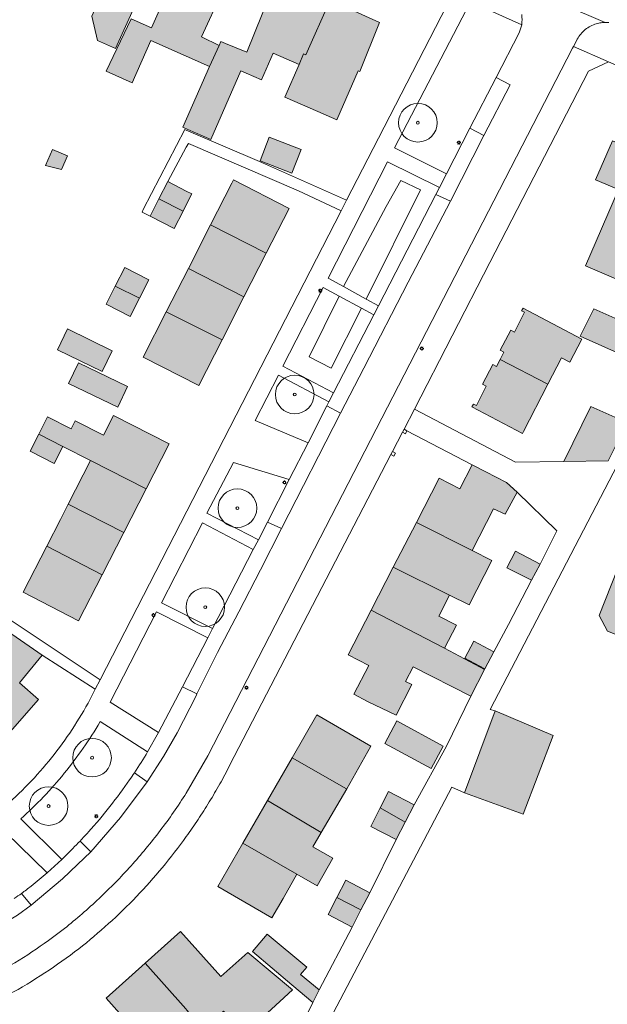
# Model space of a CAD drawing. Header units: metres. Extents: x 187482 to 189800, y 333582 to 335019.
# Tile 57 of 256: x 187978 to 188055, y 334023 to 334151. Entities that reach past the tile are written whole.
import ezdxf

# ---------------------------------------------------------------- set-up
doc = ezdxf.new("R2010")
doc.units = ezdxf.units.M
doc.layers.get('0').update_dxf_attribs({"color": 252, "lineweight": 18})
for name, color, linetype, lineweight in [('B-WE-GR-BEPLANTING_CULTUUR_HEESTERS-GV', 252, 'Continuous', 18), ('B-WE-GR-BOOM-S', 252, 'Continuous', 18), ('B-WE-GR-HAAG-G', 252, 'GR-HAAG1-SO', 18), ('B-WE-IE-MEUBILAIR-S', 252, 'Continuous', 18), ('B-WE-IE-TERREINAFSCHEIDING_KUNSTMATIG_HEKWERK_RASTER-G', 252, 'IE-TERREINAFSCHEIDING_KUNSTMATIG-SO', 18), ('B-WE-IE-TERREINAFSCHEIDING_KUNSTMATIG_MUUR-G', 252, 'IE-TERREINAFSCHEIDING_KUNSTMATIG-SO', 18), ('B-WE-OG-BEBOUWING-GV', 252, 'Continuous', 18), ('B-WE-OG-TERREIN_BEGROEID-GV', 252, 'Continuous', 18), ('B-WE-OG-TERREIN_ERF-GV', 252, 'Continuous', 18), ('B-WE-VH-GESLOTENVERHARDING_ASFALT-GV', 252, 'Continuous', 18), ('B-WE-VH-OPENVERHARDING_BETONSTRAATSTEEN-GV', 252, 'Continuous', 18), ('B-WE-VH-OPENVERHARDING_TEGEL-GV', 252, 'Continuous', 18)]:
    doc.layers.add(name, color=color, linetype=linetype, lineweight=lineweight)
doc.layers.add('B-WE-OG-BEBOUWING-V', color=7, linetype='Continuous', lineweight=18, true_color=0xf0f0f0)
doc.linetypes.add('GR-HAAG1-SO', pattern='A,6,[176,NLCS.SHX,S=0.125,R=0,X=0,Y=0],-2', length=8)
doc.linetypes.add('IE-TERREINAFSCHEIDING_KUNSTMATIG-SO', pattern='A,4,[82,NLCS.SHX,S=0.75,R=90,X=0,Y=0],4,-2', length=10)

# ---------------------------------------------------------------- blocks, each defined once
blk = doc.blocks.new('SIE-MEUBILAIR_PAAL_LICHTMAST-SO')
for points in [[(-0.62, 0), (-1, 0)], [(-0.71, 0.71), (-0.44, 0.44)], [(0, 1), (0, 0.62)], [(0.44, 0.44), (0.71, 0.71)], [(1, 0), (0.62, 0)], [(-0.71, -0.71), (-0.44, -0.44)], [(0, -0.62), (0, -1)], [(0.44, -0.44), (0.71, -0.71)]]:
    blk.add_lwpolyline(points)
blk.add_circle((0, 0), 0.5)
blk = doc.blocks.new('SGR-BOOM_GBKN-SO')
at = {"color": 0, "linetype": 'ByBlock', "lineweight": 18}
for radius in [2, 0.15]:
    blk.add_circle((0, 0), radius, dxfattribs=at)

msp = doc.modelspace()

# ---------------------------------------------------------------- hatches: boundary and pattern name
at = {"layer": 'B-WE-OG-BEBOUWING-V'}
h = msp.add_hatch(color=256, dxfattribs=at)
h.dxf.hatch_style = 1
h.paths.add_polyline_path([(187988.895, 334166.297), (187984.726, 334156.88), (187984.336, 334155.998), (187989.062, 334153.927), (187987.77, 334150.979), (187988.506, 334147.852), (187990.847, 334146.795), (187994.895, 334155.764), (187992.687, 334156.761), (187993.11, 334157.716), (187995.597, 334163.325)], flags=17)
h = msp.add_hatch(color=256, dxfattribs=at)
h.dxf.hatch_style = 1
h.paths.add_polyline_path([(188004.262, 334147.21), (188001.964, 334148.322), (188004.588, 334154.048), (188006.615, 334158.619), (188000.715, 334161.236), (187995.504, 334149.484), (187992.847, 334150.656), (187989.614, 334143.855), (187992.986, 334142.343), (187995.426, 334147.841), (188000, 334145.821), (188003.011, 334144.492)], flags=17)
h = msp.add_hatch(color=256, dxfattribs=at)
h.dxf.hatch_style = 1
h.paths.add_polyline_path([(188015.193, 334146.089), (188015.475, 334145.961), (188018.635, 334153.069), (188011.813, 334156.192), (188007.84, 334146.343), (188005.075, 334147.458), (188004.486, 334147.696), (188004.262, 334147.21), (188003.011, 334144.492), (187999.555, 334136.597), (188000.195, 334136.317), (188003.164, 334135.016), (188007.069, 334143.929), (188007.763, 334143.624), (188009.756, 334142.751), (188011.262, 334146.2), (188014.607, 334144.739)], flags=17)
h = msp.add_hatch(color=256, dxfattribs=at)
h.dxf.hatch_style = 1
h.paths.add_polyline_path([(188018.635, 334153.069), (188015.475, 334145.961), (188015.193, 334146.089), (188014.607, 334144.739), (188012.757, 334140.48), (188017.022, 334138.628), (188019.495, 334137.554), (188022.254, 334143.909), (188022.465, 334143.824), (188025.011, 334150.151)], flags=17)
h = msp.add_hatch(color=256, dxfattribs=at)
h.dxf.hatch_style = 1
h.paths.add_polyline_path([(188010.747, 334135.339), (188009.544, 334132.263), (188013.687, 334130.643), (188014.89, 334133.719)], flags=17)
h = msp.add_hatch(color=256, dxfattribs=at)
h.dxf.hatch_style = 1
h.paths.add_polyline_path([(188057.175, 334116.313), (188058.665, 334119.648), (188060.264, 334123.127), (188062.7, 334123.69), (188061.478, 334125.871), (188064.588, 334132.903), (188060.641, 334134.667), (188059.852, 334132.837), (188055.187, 334134.865), (188053.004, 334129.818), (188055.959, 334128.539), (188051.692, 334118.673), (188053.528, 334117.879), (188057.137, 334116.329)], flags=17)
h = msp.add_hatch(color=256, dxfattribs=at)
h.dxf.hatch_style = 1
h.paths.add_polyline_path([(187982.672, 334133.739), (187981.781, 334131.648), (187983.824, 334131.12), (187984.622, 334132.908)], flags=17)
h = msp.add_hatch(color=256, dxfattribs=at)
h.dxf.hatch_style = 1
h.paths.add_polyline_path([(187997.587, 334129.563), (187996.456, 334127.333), (187999.582, 334125.749), (188000, 334126.573), (188000.713, 334127.978), (188000, 334128.34)], flags=17)
h = msp.add_hatch(color=256, dxfattribs=at)
h.dxf.hatch_style = 1
h.paths.add_polyline_path([(188003.147, 334123.978), (188010.349, 334120.299), (188013.312, 334126.107), (188006.107, 334129.782), (188005.894, 334129.364)], flags=17)
h = msp.add_hatch(color=256, dxfattribs=at)
h.dxf.hatch_style = 1
h.paths.add_polyline_path([(187996.456, 334127.333), (187995.323, 334125.1), (187998.448, 334123.514), (187999.582, 334125.749)], flags=17)
h = msp.add_hatch(color=256, dxfattribs=at)
h.dxf.hatch_style = 1
h.paths.add_polyline_path([(188010.349, 334120.299), (188003.147, 334123.978), (188000.267, 334118.329), (188007.467, 334114.652)], flags=17)
h = msp.add_hatch(color=256, dxfattribs=at)
h.dxf.hatch_style = 1
h.paths.add_polyline_path([(187990.803, 334116.037), (187993.934, 334114.465), (187995.143, 334116.853), (187992.018, 334118.435)], flags=17)
h = msp.add_hatch(color=256, dxfattribs=at)
h.dxf.hatch_style = 1
h.paths.add_polyline_path([(187997.407, 334112.72), (188004.631, 334109.092), (188007.467, 334114.652), (188000.267, 334118.329)], flags=17)
h = msp.add_hatch(color=256, dxfattribs=at)
h.dxf.hatch_style = 1
h.paths.add_polyline_path([(187993.934, 334114.465), (187990.803, 334116.037), (187989.622, 334113.704), (187992.748, 334112.122)], flags=17)
h = msp.add_hatch(color=256, dxfattribs=at)
h.dxf.hatch_style = 1
h.paths.add_polyline_path([(188004.631, 334109.092), (187997.407, 334112.72), (187994.421, 334106.864), (188001.62, 334103.191)], flags=17)
h = msp.add_hatch(color=256, dxfattribs=at)
h.dxf.hatch_style = 1
h.paths.add_polyline_path([(188046.833, 334103.352), (188048.577, 334106.737), (188049.656, 334106.178), (188051.215, 334109.19), (188043.61, 334113.2), (188043.426, 334112.851), (188043.806, 334112.65), (188042.481, 334110.094), (188042.012, 334110.341), (188040.649, 334107.747), (188041.118, 334107.5), (188040.635, 334106.564)], flags=17)
h = msp.add_hatch(color=256, dxfattribs=at)
h.dxf.hatch_style = 1
h.paths.add_polyline_path([(188059.015, 334106), (188060.14, 334109.822), (188052.788, 334113.094), (188051.014, 334109.549)], flags=17)
h = msp.add_hatch(color=256, dxfattribs=at)
h.dxf.hatch_style = 1
h.paths.add_polyline_path([(187989.103, 334104.995), (187990.408, 334107.676), (187984.626, 334110.492), (187983.321, 334107.812)], flags=17)
h = msp.add_hatch(color=256, dxfattribs=at)
h.dxf.hatch_style = 1
h.paths.add_polyline_path([(187991.115, 334100.374), (187992.399, 334103.059), (187986.029, 334106.103), (187984.746, 334103.418)], flags=17)
h = msp.add_hatch(color=256, dxfattribs=at)
h.dxf.hatch_style = 1
h.paths.add_polyline_path([(188046.833, 334103.352), (188040.635, 334106.564), (188040.16, 334105.643), (188039.69, 334105.888), (188038.369, 334103.353), (188038.839, 334103.108), (188037.562, 334100.568), (188037.182, 334100.769), (188036.998, 334100.42), (188043.545, 334096.968), (188043.669, 334097.208)], flags=17)
h = msp.add_hatch(color=256, dxfattribs=at)
h.dxf.hatch_style = 1
h.paths.add_polyline_path([(188054.648, 334093.405), (188056.963, 334098.101), (188057.042, 334098.385), (188052.388, 334100.472), (188048.885, 334093.323)], flags=17)
h = msp.add_hatch(color=256, dxfattribs=at)
h.dxf.hatch_style = 1
h.paths.add_polyline_path([(187994.794, 334089.811), (187997.768, 334095.625), (187990.575, 334099.305), (187989.259, 334096.731), (187985.609, 334098.598), (187985.08, 334097.566), (187982.044, 334099.119), (187980.906, 334096.893), (187984.022, 334095.299), (187987.592, 334093.472)], flags=17)
h = msp.add_hatch(color=256, dxfattribs=at)
h.dxf.hatch_style = 1
h.paths.add_polyline_path([(187984.022, 334095.299), (187980.906, 334096.893), (187979.767, 334094.667), (187982.883, 334093.073)], flags=17)
h = msp.add_hatch(color=256, dxfattribs=at)
h.dxf.hatch_style = 1
h.paths.add_polyline_path([(187991.903, 334084.158), (187994.794, 334089.811), (187987.592, 334093.472), (187984.7, 334087.819)], flags=17)
h = msp.add_hatch(color=256, dxfattribs=at)
h.dxf.hatch_style = 1
h.paths.add_polyline_path([(188029.8, 334085.459), (188037.04, 334081.819), (188039.795, 334087.217), (188041.299, 334086.519), (188042.842, 334089.364), (188041.475, 334090.616), (188038.794, 334091.987), (188037.008, 334092.909), (188035.403, 334089.799), (188032.746, 334091.169)], flags=17)
h = msp.add_hatch(color=256, dxfattribs=at)
h.dxf.hatch_style = 1
h.paths.add_polyline_path([(187991.903, 334084.158), (187984.7, 334087.819), (187983.687, 334085.839), (187981.92, 334082.386), (187989.1, 334078.679)], flags=17)
h = msp.add_hatch(color=256, dxfattribs=at)
h.dxf.hatch_style = 1
h.paths.add_polyline_path([(188113.873, 334064.614), (188110.093, 334067.147), (188060.587, 334086.856), (188059.021, 334087.48), (188053.468, 334073.403), (188054.529, 334071.395), (188071.545, 334064.64), (188075.67, 334063.055), (188075.011, 334061.383), (188077.512, 334061.006), (188081.072, 334059.641), (188085.601, 334056.617), (188087.698, 334055.216), (188086.941, 334054.176), (188088.793, 334052.934), (188095.319, 334048.556), (188099.18, 334045.996), (188099.269, 334045.937), (188099.437, 334045.825), (188099.595, 334046.052), (188099.344, 334046.239), (188104.216, 334053.299), (188105.495, 334052.414)], flags=17)
h = msp.add_hatch(color=256, dxfattribs=at)
h.dxf.hatch_style = 1
h.paths.add_polyline_path([(188029.8, 334085.459), (188026.802, 334079.648), (188034.08, 334076.033), (188036.628, 334074.768), (188039.579, 334080.542), (188037.04, 334081.819)], flags=17)
h = msp.add_hatch(color=256, dxfattribs=at)
h.dxf.hatch_style = 1
h.paths.add_polyline_path([(187989.1, 334078.679), (187981.92, 334082.386), (187978.861, 334076.406), (187986.055, 334072.726)], flags=17)
h = msp.add_hatch(color=256, dxfattribs=at)
h.dxf.hatch_style = 1
h.paths.add_polyline_path([(188044.715, 334077.96), (188045.812, 334080.061), (188042.638, 334081.729), (188041.506, 334079.573)], flags=17)
h = msp.add_hatch(color=256, dxfattribs=at)
h.dxf.hatch_style = 1
h.paths.add_polyline_path([(188033.457, 334069.186), (188034.998, 334072.145), (188032.691, 334073.304), (188034.08, 334076.033), (188026.802, 334079.648), (188023.945, 334074.11)], flags=17)
h = msp.add_hatch(color=256, dxfattribs=at)
h.dxf.hatch_style = 1
h.paths.add_polyline_path([(188023.945, 334074.11), (188020.965, 334068.334), (188023.618, 334066.953), (188021.688, 334063.213), (188023.474, 334062.291), (188027.196, 334060.52), (188029.191, 334064.46), (188028.399, 334064.876), (188029.366, 334066.776), (188036.832, 334062.949), (188038.638, 334066.431), (188033.457, 334069.186)], flags=17)
h = msp.add_hatch(color=256, dxfattribs=at)
h.dxf.hatch_style = 1
h.paths.add_polyline_path([(187970.498, 334062.938), (187976.605, 334057.651), (187980.854, 334062.531), (187978.393, 334064.673), (187981.327, 334068.286), (187974, 334073.297), (187971.563, 334070.285), (187974.634, 334067.688)], flags=17)
h = msp.add_hatch(color=256, dxfattribs=at)
h.dxf.hatch_style = 1
h.paths.add_polyline_path([(188039.84, 334068.698), (188037.221, 334070.079), (188036.054, 334067.867), (188038.669, 334066.489)], flags=17)
h = msp.add_hatch(color=256, dxfattribs=at)
h.dxf.hatch_style = 1
h.paths.add_polyline_path([(188020.792, 334050.947), (188023.915, 334056.494), (188023.912, 334056.496), (188016.915, 334060.536), (188013.713, 334054.991), (188020.732, 334050.984)], flags=17)
h = msp.add_hatch(color=256, dxfattribs=at)
h.dxf.hatch_style = 1
h.paths.add_polyline_path([(188036.027, 334050.461), (188043.63, 334047.688), (188047.492, 334057.872), (188040.001, 334061.067)], flags=17)
h = msp.add_hatch(color=256, dxfattribs=at)
h.dxf.hatch_style = 1
h.paths.add_polyline_path([(188033.267, 334056.484), (188027.277, 334059.752), (188025.699, 334056.822), (188031.707, 334053.587)], flags=17)
h = msp.add_hatch(color=256, dxfattribs=at)
h.dxf.hatch_style = 1
h.paths.add_polyline_path([(188010.507, 334049.438), (188017.465, 334045.322), (188020.792, 334050.947), (188020.732, 334050.984), (188013.713, 334054.991)], flags=17)
h = msp.add_hatch(color=256, dxfattribs=at)
h.dxf.hatch_style = 1
h.paths.add_polyline_path([(188025.097, 334048.491), (188028.328, 334046.646), (188029.513, 334048.903), (188026.171, 334050.602)], flags=17)
h = msp.add_hatch(color=256, dxfattribs=at)
h.dxf.hatch_style = 1
h.paths.add_polyline_path([(188010.507, 334049.438), (188007.334, 334043.945), (188014.329, 334039.9), (188016.927, 334038.398), (188018.981, 334041.984), (188016.401, 334043.477), (188017.465, 334045.322)], flags=17)
h = msp.add_hatch(color=256, dxfattribs=at)
h.dxf.hatch_style = 1
h.paths.add_polyline_path([(188028.328, 334046.646), (188025.097, 334048.491), (188023.88, 334046.1), (188027.164, 334044.429)], flags=17)
h = msp.add_hatch(color=256, dxfattribs=at)
h.dxf.hatch_style = 1
h.paths.add_polyline_path([(188007.334, 334043.945), (188004.079, 334038.307), (188011.085, 334034.262), (188012.544, 334036.792), (188014.329, 334039.9)], flags=17)
h = msp.add_hatch(color=256, dxfattribs=at)
h.dxf.hatch_style = 1
h.paths.add_polyline_path([(188019.506, 334036.899), (188022.614, 334035.288), (188023.768, 334037.514), (188020.658, 334039.125)], flags=17)
h = msp.add_hatch(color=256, dxfattribs=at)
h.dxf.hatch_style = 1
h.paths.add_polyline_path([(188019.506, 334036.899), (188018.357, 334034.679), (188021.464, 334033.069), (188022.614, 334035.288)], flags=17)
h = msp.add_hatch(color=256, dxfattribs=at)
h.dxf.hatch_style = 1
h.paths.add_polyline_path([(187994.677, 334028.403), (187999.947, 334022.486), (188000.083, 334022.334), (188001.579, 334020.545), (188002.154, 334019.858), (188004.822, 334022.176), (188007.668, 334019.025), (188009.555, 334020.726), (188009.381, 334020.915), (188013.741, 334024.936), (188007.956, 334029.785), (188004.463, 334026.658), (187999.242, 334032.489)], flags=17)
h = msp.add_hatch(color=256, dxfattribs=at)
h.dxf.hatch_style = 1
h.paths.add_polyline_path([(188016.387, 334023.318), (188017.187, 334024.93), (188014.799, 334026.941), (188015.591, 334027.881), (188010.491, 334032.153), (188008.582, 334029.891), (188013.673, 334025.604)], flags=17)
h = msp.add_hatch(color=256, dxfattribs=at)
h.dxf.hatch_style = 1
h.paths.add_polyline_path([(187994.677, 334028.403), (187989.602, 334023.859), (187994.769, 334018.088), (187991.735, 334015.293), (187992.415, 334014.281), (187996.241, 334007.65), (187996.429, 334007.807), (187998.61, 334009.629), (188000, 334010.79), (188000.893, 334011.536), (188000, 334012.56), (187996.748, 334016.289), (188000, 334019.153), (188001.579, 334020.545), (188000.083, 334022.334), (187999.947, 334022.486)], flags=17)

# ---------------------------------------------------------------- linework, layer by layer
at = {"layer": 'B-WE-GR-BEPLANTING_CULTUUR_HEESTERS-GV', "flags": 128}
for points in [[(188023.313, 334114.372), (188030.322, 334128.51), (188027.791, 334129.716), (188025.863, 334126.341), (188020.378, 334115.984)], [(188019.813, 334114.726), (188015.92, 334106.878), (188018.753, 334105.431), (188022.667, 334113.199)]]:
    msp.add_lwpolyline(points, close=True, dxfattribs=at)
at = {"layer": 'B-WE-GR-HAAG-G', "ltscale": 0.2, "flags": 128}
msp.add_lwpolyline([(188039.317, 334119.089), (188052.08, 334143.858), (188054.678, 334145.073), (188072.338, 334137.394)], dxfattribs=at)
at = {"layer": 'B-WE-IE-TERREINAFSCHEIDING_KUNSTMATIG_HEKWERK_RASTER-G', "ltscale": 0.2, "flags": 128}
msp.add_lwpolyline([(188020.758, 334127.169), (188024.875, 334135.174)], dxfattribs=at)
at = {"layer": 'B-WE-IE-TERREINAFSCHEIDING_KUNSTMATIG_MUUR-G', "ltscale": 0.2, "flags": 128}
for points in [[(188028.002, 334097.123), (188028.195, 334097.504), (188028.576, 334097.311)], [(188028.576, 334097.311), (188028.383, 334096.93), (188028.002, 334097.123)], [(188026.697, 334094.615), (188027.078, 334094.411), (188026.874, 334094.03), (188026.493, 334094.234)], [(188026.493, 334094.234), (188026.697, 334094.615)]]:
    msp.add_lwpolyline(points, dxfattribs=at)
at = {"layer": 'B-WE-OG-BEBOUWING-GV', "flags": 128}
for points in [[(187988.895, 334166.297), (187984.726, 334156.88), (187984.336, 334155.998), (187989.062, 334153.927), (187987.77, 334150.979), (187988.506, 334147.852), (187990.847, 334146.795), (187994.895, 334155.764), (187992.687, 334156.761), (187993.11, 334157.716), (187995.597, 334163.325)], [(188004.262, 334147.21), (188001.964, 334148.322), (188004.588, 334154.048), (188006.615, 334158.619), (188000.715, 334161.236), (187995.504, 334149.484), (187992.847, 334150.656), (187989.614, 334143.855), (187992.986, 334142.343), (187995.426, 334147.841), (188000, 334145.821), (188003.011, 334144.492)], [(188015.193, 334146.089), (188015.475, 334145.961), (188018.635, 334153.069), (188011.813, 334156.192), (188007.84, 334146.343), (188005.075, 334147.458), (188004.486, 334147.696), (188004.262, 334147.21), (188003.011, 334144.492), (187999.555, 334136.597), (188000.195, 334136.317), (188003.164, 334135.016), (188007.069, 334143.929), (188007.763, 334143.624), (188009.756, 334142.751), (188011.262, 334146.2), (188014.607, 334144.739)], [(188018.635, 334153.069), (188015.475, 334145.961), (188015.193, 334146.089), (188014.607, 334144.739), (188012.757, 334140.48), (188017.022, 334138.628), (188019.495, 334137.554), (188022.254, 334143.909), (188022.465, 334143.824), (188025.011, 334150.151)], [(188010.747, 334135.339), (188009.544, 334132.263), (188013.687, 334130.643), (188014.89, 334133.719)], [(188057.175, 334116.313), (188058.665, 334119.648), (188060.264, 334123.127), (188062.7, 334123.69), (188061.478, 334125.871), (188064.588, 334132.903), (188060.641, 334134.667), (188059.852, 334132.837), (188055.187, 334134.865), (188053.004, 334129.818), (188055.959, 334128.539), (188051.692, 334118.673), (188053.528, 334117.879), (188057.137, 334116.329)], [(187982.672, 334133.739), (187981.781, 334131.648), (187983.824, 334131.12), (187984.622, 334132.908)], [(187997.587, 334129.563), (187996.456, 334127.333), (187999.582, 334125.749), (188000, 334126.573), (188000.713, 334127.978), (188000, 334128.34)], [(188003.147, 334123.978), (188010.349, 334120.299), (188013.312, 334126.107), (188006.107, 334129.782), (188005.894, 334129.364)], [(187996.456, 334127.333), (187995.323, 334125.1), (187998.448, 334123.514), (187999.582, 334125.749)], [(188010.349, 334120.299), (188003.147, 334123.978), (188000.267, 334118.329), (188007.467, 334114.652)], [(187990.803, 334116.037), (187993.934, 334114.465), (187995.143, 334116.853), (187992.018, 334118.435)], [(187997.407, 334112.72), (188004.631, 334109.092), (188007.467, 334114.652), (188000.267, 334118.329)], [(187993.934, 334114.465), (187990.803, 334116.037), (187989.622, 334113.704), (187992.748, 334112.122)], [(188004.631, 334109.092), (187997.407, 334112.72), (187994.421, 334106.864), (188001.62, 334103.191)], [(188046.833, 334103.352), (188048.577, 334106.737), (188049.656, 334106.178), (188051.215, 334109.19), (188043.61, 334113.2), (188043.426, 334112.851), (188043.806, 334112.65), (188042.481, 334110.094), (188042.012, 334110.341), (188040.649, 334107.747), (188041.118, 334107.5), (188040.635, 334106.564)], [(188059.015, 334106), (188060.14, 334109.822), (188052.788, 334113.094), (188051.014, 334109.549)], [(187989.103, 334104.995), (187990.408, 334107.676), (187984.626, 334110.492), (187983.321, 334107.812)], [(187991.115, 334100.374), (187992.399, 334103.059), (187986.029, 334106.103), (187984.746, 334103.418)], [(188046.833, 334103.352), (188040.635, 334106.564), (188040.16, 334105.643), (188039.69, 334105.888), (188038.369, 334103.353), (188038.839, 334103.108), (188037.562, 334100.568), (188037.182, 334100.769), (188036.998, 334100.42), (188043.545, 334096.968), (188043.669, 334097.208)], [(188054.648, 334093.405), (188056.963, 334098.101), (188057.042, 334098.385), (188052.388, 334100.472), (188048.885, 334093.323)], [(187994.794, 334089.811), (187997.768, 334095.625), (187990.575, 334099.305), (187989.259, 334096.731), (187985.609, 334098.598), (187985.08, 334097.566), (187982.044, 334099.119), (187980.906, 334096.893), (187984.022, 334095.299), (187987.592, 334093.472)], [(187984.022, 334095.299), (187980.906, 334096.893), (187979.767, 334094.667), (187982.883, 334093.073)], [(187991.903, 334084.158), (187994.794, 334089.811), (187987.592, 334093.472), (187984.7, 334087.819)], [(188029.8, 334085.459), (188037.04, 334081.819), (188039.795, 334087.217), (188041.299, 334086.519), (188042.842, 334089.364), (188041.475, 334090.616), (188038.794, 334091.987), (188037.008, 334092.909), (188035.403, 334089.799), (188032.746, 334091.169)], [(187991.903, 334084.158), (187984.7, 334087.819), (187983.687, 334085.839), (187981.92, 334082.386), (187989.1, 334078.679)], [(188113.873, 334064.614), (188110.093, 334067.147), (188060.587, 334086.856), (188059.021, 334087.48), (188053.468, 334073.403), (188054.529, 334071.395), (188071.545, 334064.64), (188075.67, 334063.055), (188075.011, 334061.383), (188077.512, 334061.006), (188081.072, 334059.641), (188085.601, 334056.617), (188087.698, 334055.216), (188086.941, 334054.176), (188088.793, 334052.934), (188095.319, 334048.556), (188099.18, 334045.996), (188099.269, 334045.937), (188099.437, 334045.825), (188099.595, 334046.052), (188099.344, 334046.239), (188104.216, 334053.299), (188105.495, 334052.414)], [(188029.8, 334085.459), (188026.802, 334079.648), (188034.08, 334076.033), (188036.628, 334074.768), (188039.579, 334080.542), (188037.04, 334081.819)], [(187989.1, 334078.679), (187981.92, 334082.386), (187978.861, 334076.406), (187986.055, 334072.726)], [(188044.715, 334077.96), (188045.812, 334080.061), (188042.638, 334081.729), (188041.506, 334079.573)], [(188033.457, 334069.186), (188034.998, 334072.145), (188032.691, 334073.304), (188034.08, 334076.033), (188026.802, 334079.648), (188023.945, 334074.11)], [(188023.945, 334074.11), (188020.965, 334068.334), (188023.618, 334066.953), (188021.688, 334063.213), (188023.474, 334062.291), (188027.196, 334060.52), (188029.191, 334064.46), (188028.399, 334064.876), (188029.366, 334066.776), (188036.832, 334062.949), (188038.638, 334066.431), (188033.457, 334069.186)], [(187970.498, 334062.938), (187976.605, 334057.651), (187980.854, 334062.531), (187978.393, 334064.673), (187981.327, 334068.286), (187974, 334073.297), (187971.563, 334070.285), (187974.634, 334067.688)], [(188039.84, 334068.698), (188037.221, 334070.079), (188036.054, 334067.867), (188038.669, 334066.489)], [(188020.792, 334050.947), (188023.915, 334056.494), (188023.912, 334056.496), (188016.915, 334060.536), (188013.713, 334054.991), (188020.732, 334050.984)], [(188036.027, 334050.461), (188043.63, 334047.688), (188047.492, 334057.872), (188040.001, 334061.067)], [(188033.267, 334056.484), (188027.277, 334059.752), (188025.699, 334056.822), (188031.707, 334053.587)], [(188010.507, 334049.438), (188017.465, 334045.322), (188020.792, 334050.947), (188020.732, 334050.984), (188013.713, 334054.991)], [(188025.097, 334048.491), (188028.328, 334046.646), (188029.513, 334048.903), (188026.171, 334050.602)], [(188010.507, 334049.438), (188007.334, 334043.945), (188014.329, 334039.9), (188016.927, 334038.398), (188018.981, 334041.984), (188016.401, 334043.477), (188017.465, 334045.322)], [(188028.328, 334046.646), (188025.097, 334048.491), (188023.88, 334046.1), (188027.164, 334044.429)], [(188007.334, 334043.945), (188004.079, 334038.307), (188011.085, 334034.262), (188012.544, 334036.792), (188014.329, 334039.9)], [(188019.506, 334036.899), (188022.614, 334035.288), (188023.768, 334037.514), (188020.658, 334039.125)], [(188019.506, 334036.899), (188018.357, 334034.679), (188021.464, 334033.069), (188022.614, 334035.288)], [(187994.677, 334028.403), (187999.947, 334022.486), (188000.083, 334022.334), (188001.579, 334020.545), (188002.154, 334019.858), (188004.822, 334022.176), (188007.668, 334019.025), (188009.555, 334020.726), (188009.381, 334020.915), (188013.741, 334024.936), (188007.956, 334029.785), (188004.463, 334026.658), (187999.242, 334032.489)], [(188016.387, 334023.318), (188017.187, 334024.93), (188014.799, 334026.941), (188015.591, 334027.881), (188010.491, 334032.153), (188008.582, 334029.891), (188013.673, 334025.604)], [(187994.677, 334028.403), (187989.602, 334023.859), (187994.769, 334018.088), (187991.735, 334015.293), (187992.415, 334014.281), (187996.241, 334007.65), (187996.429, 334007.807), (187998.61, 334009.629), (188000, 334010.79), (188000.893, 334011.536), (188000, 334012.56), (187996.748, 334016.289), (188000, 334019.153), (188001.579, 334020.545), (188000.083, 334022.334), (187999.947, 334022.486)]]:
    msp.add_lwpolyline(points, close=True, dxfattribs=at)
at = {"layer": 'B-WE-OG-TERREIN_BEGROEID-GV', "flags": 128}
for points in [[(188043.431, 334149.882), (188036.787, 334152.822), (188026.954, 334133.93), (188033.688, 334130.558), (188036.732, 334136.473), (188040.123, 334143.063), (188043.099, 334148.846)], [(188020.378, 334115.984), (188025.863, 334126.341), (188027.791, 334129.716), (188030.322, 334128.51), (188023.313, 334114.372), (188024.9, 334113.501), (188032.295, 334127.891), (188032.771, 334128.817), (188026.055, 334132.116), (188018.385, 334117.078)], [(188022.667, 334113.199), (188018.753, 334105.431), (188015.92, 334106.878), (188019.813, 334114.726), (188017.721, 334115.846), (188012.513, 334105.675), (188019.071, 334102.235), (188024.281, 334112.335)], [(188018.472, 334101.047), (188011.929, 334104.496), (188008.907, 334098.636), (188015.773, 334095.767), (188018.21, 334100.534)], [(188013.333, 334091.017), (188006.124, 334093.21), (188002.663, 334086.656), (188009.333, 334083.22), (188010.506, 334085.506)], [(188003.404, 334071.7), (188008.672, 334081.963), (188002.092, 334085.412), (187996.798, 334075.056)], [(188002.795, 334070.493), (187996.153, 334073.865), (187990.157, 334062.191), (187996.419, 334058.244), (187999.509, 334064.181)]]:
    msp.add_lwpolyline(points, close=True, dxfattribs=at)
at = {"layer": 'B-WE-OG-TERREIN_BEGROEID-GV'}
for points in [[(187988.839, 334059.665, -0.0197443), (187986.647, 334056.23)], [(187986.647, 334056.23, -0.0192919), (187984.194, 334052.977)], [(187993.283, 334053.055, 0.011834), (187994.987, 334055.742)], [(187984.194, 334052.977, -0.0194836), (187981.494, 334049.925)], [(187992.656, 334052.131, 0.0047109), (187993.283, 334053.055)], [(187990.099, 334048.676, 0.0159598), (187992.656, 334052.131)], [(187981.494, 334049.925, -0.0194447), (187978.565, 334047.094)], [(187987.326, 334045.392, 0.0160258), (187990.099, 334048.676)], [(187986.235, 334044.21, 0.0064305), (187987.326, 334045.392)], [(187984.349, 334042.292, 0.0100021), (187986.235, 334044.21)], [(187979.902, 334038.372, 0.0149554), (187981.986, 334040.097)], [(187978.654, 334037.431, 0.0084495), (187979.902, 334038.372)], [(187977.723, 334036.769, 0.0064046), (187978.654, 334037.431)]]:
    msp.add_lwpolyline(points, format="xyb", dxfattribs=at)
at = {"layer": 'B-WE-OG-TERREIN_BEGROEID-GV', "flags": 128}
for points in [[(187994.987, 334055.742), (187988.839, 334059.665)], [(187978.565, 334047.094), (187983.866, 334041.84), (187984.349, 334042.292)], [(187981.986, 334040.097), (187976.623, 334045.304)]]:
    msp.add_lwpolyline(points, dxfattribs=at)
at = {"layer": 'B-WE-OG-TERREIN_ERF-GV', "flags": 128}
for points in [[(188018.635, 334153.069), (188025.011, 334150.151), (188022.465, 334143.824), (188022.254, 334143.909), (188019.495, 334137.554), (188017.022, 334138.628), (188012.757, 334140.48), (188014.607, 334144.739), (188011.262, 334146.2), (188009.756, 334142.751), (188007.763, 334143.624), (188007.069, 334143.929), (188003.164, 334135.016), (188000.195, 334136.317), (187999.555, 334136.597), (188003.011, 334144.492), (188000, 334145.821), (187995.426, 334147.841), (187992.986, 334142.343), (187989.614, 334143.855), (187992.847, 334150.656), (187995.504, 334149.484), (188000.715, 334161.236)], [(187994.895, 334155.764), (187990.847, 334146.795), (187988.506, 334147.852), (187987.77, 334150.979)], [(188004.588, 334154.048), (188001.964, 334148.322), (188004.262, 334147.21), (188004.486, 334147.696), (188005.075, 334147.458), (188007.84, 334146.343), (188011.813, 334156.192)], [(187977.078, 334072.92), (187988.825, 334065.071), (188020.045, 334125.782), (188014.518, 334128.362), (188000.264, 334134.522), (188000, 334134.034), (187997.587, 334129.563), (188000, 334128.34), (188000.713, 334127.978), (188000, 334126.573), (187999.582, 334125.749), (187998.448, 334123.514), (187995.323, 334125.1), (187994.271, 334125.634), (187994.432, 334125.951), (187999.826, 334136.296), (188000, 334136.224), (188009.478, 334132.179), (188020.758, 334127.169), (188024.875, 334135.174), (188034.461, 334153.815)], [(188054.678, 334145.073), (188052.08, 334143.858), (188039.317, 334119.089), (188029.546, 334100.126), (188042.642, 334093.234), (188048.885, 334093.323), (188052.388, 334100.472), (188057.042, 334098.385)], [(188054.648, 334093.405), (188048.885, 334093.323), (188042.642, 334093.234), (188029.546, 334100.126), (188028.195, 334097.504), (188028.576, 334097.311), (188037.008, 334092.909), (188038.794, 334091.987), (188041.475, 334090.616), (188042.842, 334089.364), (188047.999, 334084.343), (188045.812, 334080.061), (188044.715, 334077.96), (188041.718, 334072.24), (188039.84, 334068.698), (188038.669, 334066.489), (188038.638, 334066.431), (188036.832, 334062.949), (188033.706, 334056.507), (188029.513, 334048.903), (188028.328, 334046.646), (188027.164, 334044.429), (188023.768, 334037.514), (188022.614, 334035.288), (188021.464, 334033.069), (188017.187, 334024.93), (188016.387, 334023.318), (188005.893, 334002.019)], [(188005.893, 334002.019), (188016.387, 334023.318), (188013.673, 334025.604), (188008.582, 334029.891), (188010.491, 334032.153), (188015.591, 334027.881), (188014.799, 334026.941), (188017.187, 334024.93), (188021.464, 334033.069), (188018.357, 334034.679), (188019.506, 334036.899), (188020.658, 334039.125), (188023.768, 334037.514), (188027.164, 334044.429), (188023.88, 334046.1), (188025.097, 334048.491), (188026.171, 334050.602), (188029.513, 334048.903), (188033.706, 334056.507), (188036.832, 334062.949), (188029.366, 334066.776), (188028.399, 334064.876), (188029.191, 334064.46), (188027.196, 334060.52), (188023.474, 334062.291), (188021.688, 334063.213), (188023.618, 334066.953), (188020.965, 334068.334), (188023.945, 334074.11), (188026.802, 334079.648), (188029.8, 334085.459), (188032.746, 334091.169), (188035.403, 334089.799), (188037.008, 334092.909), (188028.576, 334097.311), (188028.195, 334097.504), (188028.002, 334097.123), (188026.697, 334094.615), (188026.493, 334094.234), (188005.611, 334053.975)], [(188018.577, 334021.11), (188034.387, 334051.194), (188036.027, 334050.461), (188040.001, 334061.067), (188039.372, 334061.254), (188055.823, 334092.914)], [(188055.823, 334092.914), (188039.372, 334061.254), (188040.001, 334061.067), (188047.492, 334057.872), (188043.63, 334047.688), (188036.027, 334050.461), (188034.387, 334051.194), (188018.577, 334021.11)], [(188054.529, 334071.395), (188053.468, 334073.403), (188059.021, 334087.48)], [(187988.063, 334063.59), (187988.2, 334063.856), (187981.327, 334068.286), (187978.393, 334064.673), (187980.854, 334062.531), (187976.605, 334057.651)], [(187994.769, 334018.088), (187989.602, 334023.859), (187994.677, 334028.403), (187999.242, 334032.489), (188004.463, 334026.658), (188007.956, 334029.785), (188013.741, 334024.936), (188009.381, 334020.915)]]:
    msp.add_lwpolyline(points, dxfattribs=at)
for points in [[(187995.323, 334125.1), (187996.456, 334127.333), (187997.587, 334129.563), (188000, 334134.034), (188000.264, 334134.522), (188014.518, 334128.362), (188020.045, 334125.782), (188020.758, 334127.169), (188009.478, 334132.179), (188000, 334136.224), (187999.826, 334136.296), (187994.432, 334125.951), (187994.271, 334125.634)], [(188014.89, 334133.719), (188013.687, 334130.643), (188009.544, 334132.263), (188010.747, 334135.339)], [(188055.959, 334128.539), (188053.004, 334129.818), (188055.187, 334134.865), (188059.852, 334132.837), (188060.641, 334134.667), (188064.588, 334132.903), (188061.478, 334125.871), (188062.7, 334123.69), (188060.264, 334123.127), (188058.665, 334119.648), (188057.175, 334116.313), (188057.137, 334116.329), (188053.528, 334117.879), (188051.692, 334118.673)], [(187982.672, 334133.739), (187984.622, 334132.908), (187983.824, 334131.12), (187981.781, 334131.648)], [(188010.349, 334120.299), (188007.467, 334114.652), (188004.631, 334109.092), (188001.62, 334103.191), (187994.421, 334106.864), (187997.407, 334112.72), (188000.267, 334118.329), (188003.147, 334123.978), (188005.894, 334129.364), (188006.107, 334129.782), (188013.312, 334126.107)], [(187990.803, 334116.037), (187992.018, 334118.435), (187995.143, 334116.853), (187993.934, 334114.465), (187992.748, 334112.122), (187989.622, 334113.704)], [(188040.635, 334106.564), (188041.118, 334107.5), (188040.649, 334107.747), (188042.012, 334110.341), (188042.481, 334110.094), (188043.806, 334112.65), (188043.426, 334112.851), (188043.61, 334113.2), (188051.215, 334109.19), (188049.656, 334106.178), (188048.577, 334106.737), (188046.833, 334103.352), (188043.669, 334097.208), (188043.545, 334096.968), (188036.998, 334100.42), (188037.182, 334100.769), (188037.562, 334100.568), (188038.839, 334103.108), (188038.369, 334103.353), (188039.69, 334105.888), (188040.16, 334105.643)], [(188052.788, 334113.094), (188060.14, 334109.822), (188059.015, 334106), (188051.014, 334109.549)], [(187984.626, 334110.492), (187990.408, 334107.676), (187989.103, 334104.995), (187983.321, 334107.812)], [(187986.029, 334106.103), (187992.399, 334103.059), (187991.115, 334100.374), (187984.746, 334103.418)], [(187984.022, 334095.299), (187982.883, 334093.073), (187979.767, 334094.667), (187980.906, 334096.893), (187982.044, 334099.119), (187985.08, 334097.566), (187985.609, 334098.598), (187989.259, 334096.731), (187990.575, 334099.305), (187997.768, 334095.625), (187994.794, 334089.811), (187991.903, 334084.158), (187989.1, 334078.679), (187986.055, 334072.726), (187978.861, 334076.406), (187981.92, 334082.386), (187983.687, 334085.839), (187984.7, 334087.819), (187987.592, 334093.472)], [(187962.855, 334082.894), (187962.416, 334080.795), (187963.153, 334080.503), (187974, 334073.297), (187981.327, 334068.286), (187988.2, 334063.856), (187988.825, 334065.071), (187977.078, 334072.92), (187964.311, 334081.451), (187968.081, 334093.511), (187967.759, 334093.674), (187968.932, 334095.989), (187967.477, 334096.601), (187966.292, 334093.17), (187963.189, 334082.939)], [(188037.04, 334081.819), (188039.579, 334080.542), (188036.628, 334074.768), (188034.08, 334076.033), (188032.691, 334073.304), (188034.998, 334072.145), (188033.457, 334069.186), (188038.638, 334066.431), (188038.669, 334066.489), (188036.054, 334067.867), (188037.221, 334070.079), (188039.84, 334068.698), (188041.718, 334072.24), (188044.715, 334077.96), (188041.506, 334079.573), (188042.638, 334081.729), (188045.812, 334080.061), (188047.999, 334084.343), (188042.842, 334089.364), (188041.299, 334086.519), (188039.795, 334087.217)], [(188007.334, 334043.945), (188010.507, 334049.438), (188013.713, 334054.991), (188016.915, 334060.536), (188023.912, 334056.496), (188023.915, 334056.494), (188020.792, 334050.947), (188017.465, 334045.322), (188016.401, 334043.477), (188018.981, 334041.984), (188016.927, 334038.398), (188014.329, 334039.9), (188012.544, 334036.792), (188011.085, 334034.262), (188004.079, 334038.307)], [(188025.699, 334056.822), (188027.277, 334059.752), (188033.267, 334056.484), (188031.707, 334053.587)]]:
    msp.add_lwpolyline(points, close=True, dxfattribs=at)
at = {"layer": 'B-WE-OG-TERREIN_ERF-GV'}
for points in [[(187985.837, 334059.622, 0.0236107), (187988.063, 334063.59)], [(187983.249, 334055.88, 0.0236592), (187985.837, 334059.622)], [(187980.321, 334052.398, 0.0234148), (187983.249, 334055.88)], [(188005.611, 334053.975, -0.0094765), (188004.339, 334051.6)], [(187977.078, 334049.207, 0.0236255), (187980.321, 334052.398)], [(188004.339, 334051.6, -0.0096712), (188002.979, 334049.274)], [(188002.979, 334049.274, -0.0091654), (188001.532, 334047.001)], [(188001.532, 334047.001, -0.00927), (188000, 334044.784)], [(188000, 334044.784, -0.0176369), (187996.91, 334040.793)], [(187996.91, 334040.793, -0.017689), (187993.547, 334037.03)], [(187993.547, 334037.03, -0.0176573), (187989.927, 334033.514)], [(187989.927, 334033.514, -0.0177316), (187986.068, 334030.261)], [(187986.068, 334030.261, -0.0379625), (187977.025, 334024.346)]]:
    msp.add_lwpolyline(points, format="xyb", dxfattribs=at)
at = {"layer": 'B-WE-VH-GESLOTENVERHARDING_ASFALT-GV', "flags": 128}
for points in [[(188153.193, 334119.909), (188151.519, 334120.222), (188150.208, 334120.637), (188149.194, 334121.101), (188119.009, 334134.911), (188118.943, 334134.941), (188108.448, 334139.417), (188108.285, 334139.486), (188106.614, 334140.199), (188092.392, 334146.238), (188082.115, 334150.614), (188076.662, 334152.942), (188075.974, 334153.147), (188069.023, 334154.203), (188068.275, 334154.445), (188060.317, 334157.887), (188053.193, 334161.251), (188048.891, 334152.449), (188054.264, 334150.174)], [(188054.264, 334150.174), (188048.891, 334152.449), (188042.187, 334155.288), (188040.851, 334155.853), (188042.138, 334155.213), (188041.519, 334153.929)], [(188043.431, 334149.882), (188043.099, 334148.846), (188040.123, 334143.063), (188041.956, 334142.107), (188038.524, 334135.531), (188034.199, 334127.058), (188028.722, 334116.563), (188022.984, 334105.402), (188019.971, 334099.598), (188012.326, 334084.667), (188009.601, 334079.336), (188006.822, 334073.878), (188004.057, 334068.611), (188001.38, 334063.243), (188001.27, 334063.022), (187998.833, 334058.227), (187997.025, 334055.162), (187994.929, 334051.861), (187991.471, 334047.249), (187987.62, 334042.795), (187985.901, 334041.186), (187983.962, 334039.326), (187979.917, 334035.905), (187978.135, 334034.621)], [(188000, 334050.422), (188002.802, 334055.231), (188050.024, 334146.851), (188050.139, 334147.067), (188050.536, 334147.814)]]:
    msp.add_lwpolyline(points, dxfattribs=at)
at = {"layer": 'B-WE-VH-GESLOTENVERHARDING_ASFALT-GV'}
for points in [[(188043.433, 334151.193, -0.0839064), (188043.431, 334149.882)], [(188050.536, 334147.814, -0.0995333), (188051.506, 334149.116)], [(188051.506, 334149.116, -0.0993567), (188052.904, 334149.943)], [(188052.904, 334149.943, -0.0399475), (188053.574, 334150.116)], [(188053.574, 334150.116, -0.0405369), (188054.264, 334150.174)], [(188054.264, 334150.174, -0.0278124), (188054.734, 334150.147)], [(187996.616, 334045.561, 0.0207055), (188000, 334050.422)], [(187992.839, 334040.999, 0.0207539), (187996.616, 334045.561)], [(187988.696, 334036.766, 0.0207764), (187992.839, 334040.999)], [(187984.216, 334032.893, 0.0207148), (187988.696, 334036.766)], [(187975.557, 334027.154, 0.0391669), (187984.216, 334032.893)]]:
    msp.add_lwpolyline(points, format="xyb", dxfattribs=at)
at = {"layer": 'B-WE-VH-OPENVERHARDING_BETONSTRAATSTEEN-GV', "flags": 128}
for points in [[(188041.956, 334142.107), (188040.123, 334143.063), (188036.732, 334136.473), (188038.524, 334135.531)], [(188033.688, 334130.558), (188032.771, 334128.817), (188032.295, 334127.891), (188034.199, 334127.058), (188038.524, 334135.531), (188036.732, 334136.473)], [(188024.9, 334113.501), (188024.281, 334112.335), (188019.071, 334102.235), (188018.472, 334101.047), (188018.21, 334100.534), (188019.971, 334099.598), (188022.984, 334105.402), (188028.722, 334116.563), (188034.199, 334127.058), (188032.295, 334127.891)], [(188015.773, 334095.767), (188013.333, 334091.017), (188010.506, 334085.506), (188012.326, 334084.667), (188019.971, 334099.598), (188018.21, 334100.534)], [(188009.333, 334083.22), (188008.672, 334081.963), (188003.404, 334071.7), (188002.795, 334070.493), (187999.509, 334064.181), (188001.38, 334063.243), (188004.057, 334068.611), (188006.822, 334073.878), (188009.601, 334079.336), (188012.326, 334084.667), (188010.506, 334085.506)]]:
    msp.add_lwpolyline(points, close=True, dxfattribs=at)
for points in [[(187993.283, 334053.055), (187994.929, 334051.861), (187997.025, 334055.162), (187998.833, 334058.227), (188001.27, 334063.022), (188001.38, 334063.243), (187999.509, 334064.181), (187996.419, 334058.244)], [(187996.419, 334058.244), (187994.987, 334055.742)], [(187986.235, 334044.21), (187987.62, 334042.795), (187991.471, 334047.249), (187994.929, 334051.861), (187993.283, 334053.055)], [(187978.654, 334037.431), (187979.917, 334035.905), (187983.962, 334039.326), (187985.901, 334041.186), (187987.62, 334042.795), (187986.235, 334044.21)], [(187984.349, 334042.292), (187983.866, 334041.84)], [(187983.866, 334041.84), (187981.986, 334040.097)], [(187963.531, 334029.408), (187964.348, 334027.544), (187970.125, 334030.085), (187975.116, 334032.849), (187978.135, 334034.621), (187979.917, 334035.905), (187978.654, 334037.431)]]:
    msp.add_lwpolyline(points, dxfattribs=at)
at = {"layer": 'B-WE-VH-OPENVERHARDING_BETONSTRAATSTEEN-GV'}
for points in [[(187994.987, 334055.742, -0.011834), (187993.283, 334053.055)], [(187993.283, 334053.055, -0.0047109), (187992.656, 334052.131)], [(187992.656, 334052.131, -0.0159598), (187990.099, 334048.676)], [(187990.099, 334048.676, -0.0160258), (187987.326, 334045.392)], [(187987.326, 334045.392, -0.0064305), (187986.235, 334044.21)], [(187986.235, 334044.21, -0.0100021), (187984.349, 334042.292)], [(187981.986, 334040.097, -0.0149554), (187979.902, 334038.372)], [(187979.902, 334038.372, -0.0084495), (187978.654, 334037.431)], [(187978.654, 334037.431, -0.0064046), (187977.723, 334036.769)]]:
    msp.add_lwpolyline(points, format="xyb", dxfattribs=at)
at = {"layer": 'B-WE-VH-OPENVERHARDING_TEGEL-GV', "flags": 128}
for points in [[(187990.947, 334175.916), (187989.853, 334173.344), (188034.461, 334153.815), (188036.787, 334152.822), (188043.431, 334149.882)], [(188034.461, 334153.815), (188024.875, 334135.174), (188020.758, 334127.169), (188020.045, 334125.782)], [(187988.839, 334059.665), (187994.987, 334055.742), (187996.419, 334058.244), (187990.157, 334062.191), (187996.153, 334073.865), (188002.795, 334070.493), (188003.404, 334071.7), (187996.798, 334075.056), (188002.092, 334085.412), (188008.672, 334081.963), (188009.333, 334083.22), (188002.663, 334086.656), (188006.124, 334093.21), (188013.333, 334091.017), (188015.773, 334095.767), (188008.907, 334098.636), (188011.929, 334104.496), (188018.472, 334101.047), (188019.071, 334102.235), (188012.513, 334105.675), (188017.721, 334115.846), (188019.813, 334114.726), (188022.667, 334113.199), (188024.281, 334112.335), (188024.9, 334113.501), (188023.313, 334114.372), (188020.378, 334115.984), (188018.385, 334117.078), (188026.055, 334132.116), (188032.771, 334128.817), (188033.688, 334130.558), (188026.954, 334133.93), (188036.787, 334152.822)], [(188026.493, 334094.234), (188026.697, 334094.615), (188028.002, 334097.123), (188028.195, 334097.504), (188029.546, 334100.126), (188039.317, 334119.089), (188052.08, 334143.858), (188054.678, 334145.073), (188050.139, 334147.067), (188050.024, 334146.851), (188002.802, 334055.231), (188000, 334050.422)], [(188050.536, 334147.814), (188050.139, 334147.067), (188054.678, 334145.073), (188072.338, 334137.394), (188073.012, 334137.077)], [(188020.045, 334125.782), (187988.825, 334065.071), (187988.2, 334063.856), (187988.063, 334063.59)], [(188005.611, 334053.975), (188026.493, 334094.234)], [(187976.623, 334045.304), (187981.986, 334040.097), (187983.866, 334041.84), (187978.565, 334047.094)]]:
    msp.add_lwpolyline(points, dxfattribs=at)
at = {"layer": 'B-WE-VH-OPENVERHARDING_TEGEL-GV'}
for points in [[(188043.431, 334149.882, 0.0839064), (188043.433, 334151.193)], [(188051.506, 334149.116, 0.0995333), (188050.536, 334147.814)], [(188052.904, 334149.943, 0.0993567), (188051.506, 334149.116)], [(188053.574, 334150.116, 0.0399475), (188052.904, 334149.943)], [(188054.264, 334150.174, 0.0405369), (188053.574, 334150.116)], [(188054.734, 334150.147, 0.0278124), (188054.264, 334150.174)], [(187988.063, 334063.59, -0.0236107), (187985.837, 334059.622)], [(187985.837, 334059.622, -0.0236592), (187983.249, 334055.88)], [(187986.647, 334056.23, 0.0197443), (187988.839, 334059.665)], [(187984.194, 334052.977, 0.0192919), (187986.647, 334056.23)], [(187983.249, 334055.88, -0.0234148), (187980.321, 334052.398)], [(188004.339, 334051.6, 0.0094765), (188005.611, 334053.975)], [(187980.321, 334052.398, -0.0236255), (187977.078, 334049.207)], [(187981.494, 334049.925, 0.0194836), (187984.194, 334052.977)], [(188002.979, 334049.274, 0.0096712), (188004.339, 334051.6)], [(187978.565, 334047.094, 0.0194447), (187981.494, 334049.925)], [(188000, 334050.422, -0.0207055), (187996.616, 334045.561)], [(188001.532, 334047.001, 0.0091654), (188002.979, 334049.274)], [(188000, 334044.784, 0.00927), (188001.532, 334047.001)], [(187996.616, 334045.561, -0.0207539), (187992.839, 334040.999)], [(187996.91, 334040.793, 0.0176369), (188000, 334044.784)], [(187992.839, 334040.999, -0.0207764), (187988.696, 334036.766)], [(187993.547, 334037.03, 0.017689), (187996.91, 334040.793)], [(187989.927, 334033.514, 0.0176573), (187993.547, 334037.03)], [(187988.696, 334036.766, -0.0207148), (187984.216, 334032.893)], [(187986.068, 334030.261, 0.0177316), (187989.927, 334033.514)], [(187984.216, 334032.893, -0.0391669), (187975.557, 334027.154)], [(187977.025, 334024.346, 0.0379625), (187986.068, 334030.261)]]:
    msp.add_lwpolyline(points, format="xyb", dxfattribs=at)

# ---------------------------------------------------------------- block references
at = {"layer": 'B-WE-GR-BOOM-S', "xscale": 1.25, "yscale": 1.25, "zscale": 1.25}
for p in [(188029.99, 334137.19), (188014.04, 334102.01), (188006.62, 334087.3), (188002.46, 334074.48), (187987.79, 334055), (187982.17, 334048.74)]:
    msp.add_blockref('SGR-BOOM_GBKN-SO', p, dxfattribs=at)
at = {"layer": 'B-WE-IE-MEUBILAIR-S', "xscale": 0.25, "yscale": 0.25, "zscale": 0.25}
for p in [(188035.288, 334134.612), (188017.356, 334115.453), (188030.498, 334107.97), (188012.703, 334090.635), (187995.759, 334073.436), (188007.794, 334064.061), (187988.345, 334047.441)]:
    msp.add_blockref('SIE-MEUBILAIR_PAAL_LICHTMAST-SO', p, dxfattribs=at)

doc.saveas('drawing.dxf')
